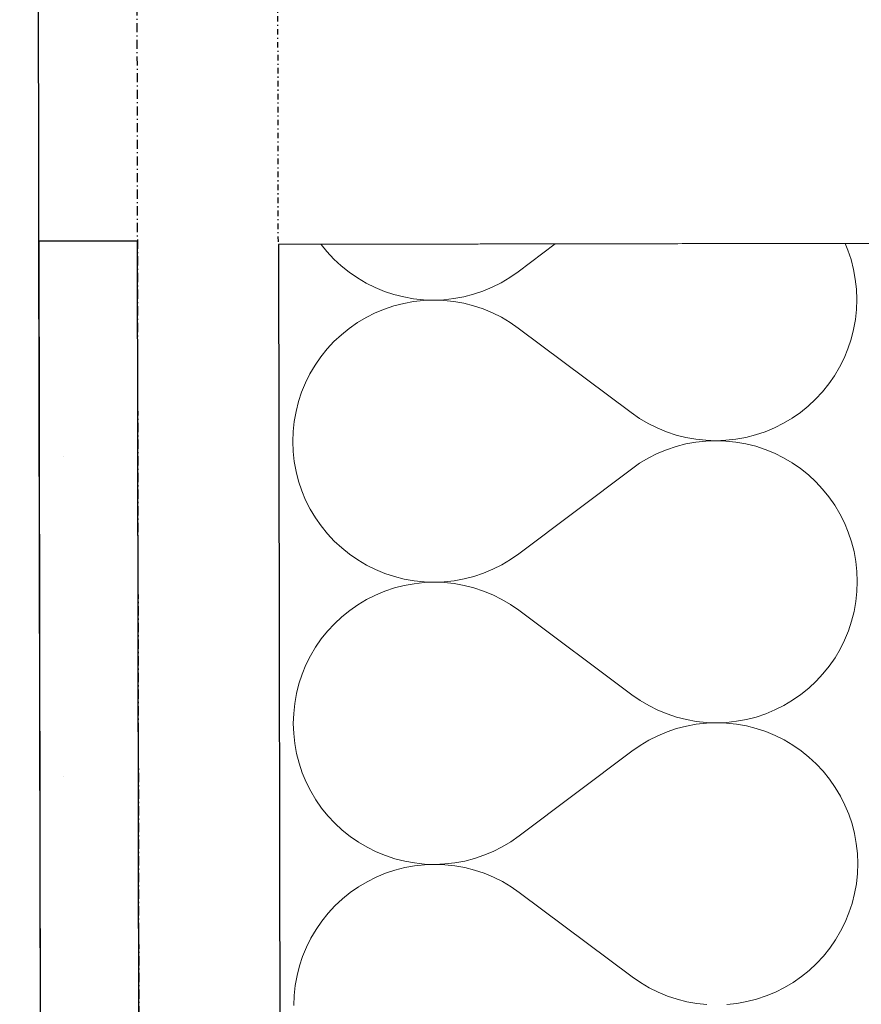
# Model space of a CAD drawing. Header units: millimetres. Extents: x -28761 to 4793, y -4271 to 20239.
# Tile 199 of 256: x -11212 to -10985, y 15181 to 15447. Entities that reach past the tile are written whole.
import ezdxf

# ---------------------------------------------------------------- set-up
doc = ezdxf.new("R2010")
doc.units = ezdxf.units.MM
doc.header["$MEASUREMENT"] = 0
for name, pattern in [('Wipeout_Contour', [1000, 0, -1000]), ('Čerchovaná M', [4.5, 2.5, -0.85, 0.3, -0.85]), ('Čerchovaná S', [3.5, 1.5, -0.85, 0.3, -0.85])]:
    doc.linetypes.add(name, pattern=pattern)
for name, color, linetype in [('5._POHLED ZÁPADNÍ_1_Konstrukce - nenosné', 7, 'Continuous'), ('5._POHLED ZÁPADNÍ_1_Nové_Konstrukce - nosné', 7, 'Continuous'), ('5._POHLED ZÁPADNÍ_1_Nové_Kresby a obrázky', 7, 'Continuous'), ('5._POHLED ZÁPADNÍ_1_Nové_Otvory – Dveře', 7, 'Continuous'), ('5._POHLED ZÁPADNÍ_1_Nové_Výplně - Povrchové', 7, 'Continuous'), ('5._POHLED ZÁPADNÍ_1_Nové_Výplně – Řezové', 7, 'Continuous'), ('5._POHLED ZÁPADNÍ_1_Nové_ZJEDNODUŠENÝ DVŮR', 7, 'Continuous')]:
    doc.layers.add(name, color=color, linetype=linetype)

# ---------------------------------------------------------------- blocks, each defined once
blk = doc.blocks.new('*X33', base_point=(-30186.65, -6515.26))
at = {"layer": '5._POHLED ZÁPADNÍ_1_Nové_Výplně – Řezové', "color": 21, "linetype": 'Continuous', "lineweight": 20, "true_color": 0xffaaaa}
for p, q in [((-11130.46, 15385.88), (-11128.87, 15383.91)), ((-11077.22, 15378.48), (-11067.25, 15385.99)), ((-10988.21, 15384.34), (-10988.95, 15386.13)), ((-11128.87, 15383.91), (-11127.01, 15381.92)), ((-10987.34, 15381.76), (-10988.21, 15384.34)), ((-11127.01, 15381.92), (-11125.02, 15380.07)), ((-10986.66, 15379.12), (-10987.34, 15381.76)), ((-11125.02, 15380.07), (-11122.9, 15378.37)), ((-11122.9, 15378.37), (-11120.66, 15376.83)), ((-11079.45, 15376.92), (-11077.22, 15378.48)), ((-10986.18, 15376.45), (-10986.66, 15379.12)), ((-11120.66, 15376.83), (-11118.31, 15375.44)), ((-11118.31, 15375.44), (-11115.88, 15374.23)), ((-11084.22, 15374.31), (-11081.79, 15375.53)), ((-11081.79, 15375.53), (-11079.45, 15376.92)), ((-10985.88, 15373.74), (-10986.18, 15376.45)), ((-11115.88, 15374.23), (-11113.36, 15373.19)), ((-11113.36, 15373.19), (-11110.78, 15372.34)), ((-11089.31, 15372.39), (-11086.73, 15373.26)), ((-11086.73, 15373.26), (-11084.22, 15374.31)), ((-10985.78, 15371.03), (-10985.88, 15373.74)), ((-11110.78, 15372.34), (-11108.14, 15371.67)), ((-11108.14, 15369.94), (-11110.77, 15369.27)), ((-11108.14, 15371.67), (-11105.46, 15371.2)), ((-11105.46, 15370.43), (-11108.14, 15369.94)), ((-11105.46, 15371.2), (-11102.76, 15370.91)), ((-11102.76, 15370.72), (-11105.46, 15370.43)), ((-11102.76, 15370.91), (-11100.04, 15370.82)), ((-11100.04, 15370.82), (-11102.76, 15370.72)), ((-11100.04, 15370.82), (-11097.32, 15370.93)), ((-11097.32, 15370.73), (-11100.04, 15370.82)), ((-11097.32, 15370.93), (-11094.62, 15371.22)), ((-11094.62, 15370.44), (-11097.32, 15370.73)), ((-11094.62, 15371.22), (-11091.94, 15371.71)), ((-11091.94, 15369.96), (-11094.62, 15370.44)), ((-11091.94, 15371.71), (-11089.31, 15372.39)), ((-11089.3, 15369.29), (-11091.94, 15369.96)), ((-10985.87, 15368.31), (-10985.78, 15371.03)), ((-11115.87, 15367.36), (-11118.3, 15366.14)), ((-11113.35, 15368.4), (-11115.87, 15367.36)), ((-11110.77, 15369.27), (-11113.35, 15368.4)), ((-11086.72, 15368.43), (-11089.3, 15369.29)), ((-11084.2, 15367.4), (-11086.72, 15368.43)), ((-11081.77, 15366.18), (-11084.2, 15367.4)), ((-10986.16, 15365.6), (-10985.87, 15368.31)), ((-11120.64, 15364.75), (-11122.87, 15363.19)), ((-11118.3, 15366.14), (-11120.64, 15364.75)), ((-11079.43, 15364.79), (-11081.77, 15366.18)), ((-11077.19, 15363.24), (-11079.43, 15364.79)), ((-10986.64, 15362.92), (-10986.16, 15365.6)), ((-11122.87, 15363.19), (-11124.98, 15361.48)), ((-11077.19, 15363.24), (-11046.68, 15340.44)), ((-10987.3, 15360.29), (-10986.64, 15362.92)), ((-11126.97, 15359.63), (-11128.82, 15357.63)), ((-11124.98, 15361.48), (-11126.97, 15359.63)), ((-10988.16, 15357.7), (-10987.3, 15360.29)), ((-11128.82, 15357.63), (-11130.53, 15355.51)), ((-10989.2, 15355.19), (-10988.16, 15357.7)), ((-11130.53, 15355.51), (-11132.08, 15353.27)), ((-10990.41, 15352.75), (-10989.2, 15355.19)), ((-11132.08, 15353.27), (-11133.46, 15350.93)), ((-10991.79, 15350.41), (-10990.41, 15352.75)), ((-11134.67, 15348.5), (-11135.71, 15345.98)), ((-11133.46, 15350.93), (-11134.67, 15348.5)), ((-10993.34, 15348.17), (-10991.79, 15350.41)), ((-11135.71, 15345.98), (-11136.57, 15343.4)), ((-10996.9, 15344.06), (-10995.05, 15346.05)), ((-10995.05, 15346.05), (-10993.34, 15348.17)), ((-11136.57, 15343.4), (-11137.23, 15340.76)), ((-10998.89, 15342.2), (-10996.9, 15344.06)), ((-11137.23, 15340.76), (-11137.71, 15338.08)), ((-11001, 15340.49), (-10998.89, 15342.2)), ((-11137.71, 15338.08), (-11138, 15335.38)), ((-11046.68, 15340.44), (-11044.44, 15338.89)), ((-11044.44, 15338.89), (-11042.1, 15337.51)), ((-11005.57, 15337.55), (-11003.23, 15338.94)), ((-11003.23, 15338.94), (-11001, 15340.49)), ((-11138, 15335.38), (-11138.09, 15332.66)), ((-11042.1, 15337.51), (-11039.67, 15336.29)), ((-11039.67, 15336.29), (-11037.15, 15335.25)), ((-11037.15, 15335.25), (-11034.57, 15334.39)), ((-11013.1, 15334.42), (-11010.52, 15335.28)), ((-11010.52, 15335.28), (-11008, 15336.33)), ((-11008, 15336.33), (-11005.57, 15337.55)), ((-11138.09, 15332.66), (-11137.99, 15329.94)), ((-11034.57, 15334.39), (-11031.93, 15333.72)), ((-11031.93, 15333.72), (-11029.25, 15333.24)), ((-11029.25, 15333.24), (-11026.55, 15332.96)), ((-11026.55, 15332.76), (-11029.25, 15332.46)), ((-11026.55, 15332.96), (-11023.83, 15332.86)), ((-11023.83, 15332.86), (-11026.55, 15332.76)), ((-11023.83, 15332.86), (-11021.11, 15332.96)), ((-11021.11, 15332.77), (-11023.83, 15332.86)), ((-11021.11, 15332.96), (-11018.41, 15333.26)), ((-11018.41, 15332.49), (-11021.11, 15332.77)), ((-11018.41, 15333.26), (-11015.73, 15333.74)), ((-11015.73, 15333.74), (-11013.1, 15334.42)), ((-11137.99, 15329.94), (-11137.69, 15327.24)), ((-11037.14, 15330.43), (-11039.65, 15329.38)), ((-11034.56, 15331.29), (-11037.14, 15330.43)), ((-11031.93, 15331.97), (-11034.56, 15331.29)), ((-11029.25, 15332.46), (-11031.93, 15331.97)), ((-11015.73, 15332.01), (-11018.41, 15332.49)), ((-11013.09, 15331.34), (-11015.73, 15332.01)), ((-11010.51, 15330.49), (-11013.09, 15331.34)), ((-11007.99, 15329.46), (-11010.51, 15330.49)), ((-11137.69, 15327.24), (-11137.21, 15324.56)), ((-11042.08, 15328.16), (-11044.42, 15326.76)), ((-11039.65, 15329.38), (-11042.08, 15328.16)), ((-11005.56, 15328.24), (-11007.99, 15329.46)), ((-11003.21, 15326.86), (-11005.56, 15328.24)), ((-11137.21, 15324.56), (-11136.53, 15321.93)), ((-11077.09, 15302.29), (-11046.65, 15325.2)), ((-11044.42, 15326.76), (-11046.65, 15325.2)), ((-11000.97, 15325.31), (-11003.21, 15326.86)), ((-10998.85, 15323.61), (-11000.97, 15325.31)), ((-11136.53, 15321.93), (-11135.66, 15319.35)), ((-10996.86, 15321.76), (-10998.85, 15323.61)), ((-11135.66, 15319.35), (-11134.62, 15316.83)), ((-10995, 15319.77), (-10996.86, 15321.76)), ((-10993.29, 15317.66), (-10995, 15319.77)), ((-11134.62, 15316.83), (-11133.4, 15314.4)), ((-10991.73, 15315.43), (-10993.29, 15317.66)), ((-11133.4, 15314.4), (-11132, 15312.07)), ((-10990.34, 15313.09), (-10991.73, 15315.43)), ((-11132, 15312.07), (-11130.45, 15309.84)), ((-10989.12, 15310.66), (-10990.34, 15313.09)), ((-11130.45, 15309.84), (-11128.74, 15307.72)), ((-10988.07, 15308.15), (-10989.12, 15310.66)), ((-11128.74, 15307.72), (-11126.88, 15305.73)), ((-10987.21, 15305.57), (-10988.07, 15308.15)), ((-11126.88, 15305.73), (-11124.88, 15303.88)), ((-11124.88, 15303.88), (-11122.76, 15302.18)), ((-10986.53, 15302.93), (-10987.21, 15305.57)), ((-11122.76, 15302.18), (-11120.52, 15300.64)), ((-11120.52, 15300.64), (-11118.18, 15299.25)), ((-11081.65, 15299.34), (-11079.32, 15300.73)), ((-11079.32, 15300.73), (-11077.09, 15302.29)), ((-10986.04, 15300.26), (-10986.53, 15302.93)), ((-11118.18, 15299.25), (-11115.74, 15298.04)), ((-11115.74, 15298.04), (-11113.23, 15297)), ((-11086.59, 15297.07), (-11084.08, 15298.12)), ((-11084.08, 15298.12), (-11081.65, 15299.34)), ((-10985.75, 15297.55), (-10986.04, 15300.26)), ((-11113.23, 15297), (-11110.65, 15296.15)), ((-11110.65, 15296.15), (-11108.01, 15295.48)), ((-11108.01, 15295.48), (-11105.33, 15295.01)), ((-11094.48, 15295.03), (-11091.81, 15295.52)), ((-11091.81, 15295.52), (-11089.17, 15296.2)), ((-11089.17, 15296.2), (-11086.59, 15297.07)), ((-10985.64, 15294.84), (-10985.75, 15297.55)), ((-11110.64, 15293.08), (-11113.22, 15292.21)), ((-11108, 15293.75), (-11110.64, 15293.08)), ((-11105.33, 15294.24), (-11108, 15293.75)), ((-11105.33, 15295.01), (-11102.62, 15294.72)), ((-11102.62, 15294.53), (-11105.33, 15294.24)), ((-11102.62, 15294.72), (-11099.9, 15294.63)), ((-11099.9, 15294.63), (-11102.62, 15294.53)), ((-11099.9, 15294.63), (-11097.19, 15294.74)), ((-11097.19, 15294.54), (-11099.9, 15294.63)), ((-11097.19, 15294.74), (-11094.48, 15295.03)), ((-11094.48, 15294.25), (-11097.19, 15294.54)), ((-11091.8, 15293.77), (-11094.48, 15294.25)), ((-11089.17, 15293.1), (-11091.8, 15293.77)), ((-11086.58, 15292.24), (-11089.17, 15293.1)), ((-10985.74, 15292.12), (-10985.64, 15294.84)), ((-11115.73, 15291.17), (-11118.16, 15289.95)), ((-11113.22, 15292.21), (-11115.73, 15291.17)), ((-11084.07, 15291.21), (-11086.58, 15292.24)), ((-11081.64, 15289.99), (-11084.07, 15291.21)), ((-11079.29, 15288.6), (-11081.64, 15289.99)), ((-10986.02, 15289.41), (-10985.74, 15292.12)), ((-11120.5, 15288.56), (-11122.73, 15287)), ((-11118.16, 15289.95), (-11120.5, 15288.56)), ((-11077.06, 15287.05), (-11079.29, 15288.6)), ((-10986.5, 15286.73), (-10986.02, 15289.41)), ((-11124.85, 15285.29), (-11126.84, 15283.44)), ((-11122.73, 15287), (-11124.85, 15285.29)), ((-11077.06, 15287.05), (-11046.54, 15264.25)), ((-10987.17, 15284.1), (-10986.5, 15286.73)), ((-11126.84, 15283.44), (-11128.69, 15281.44)), ((-10988.02, 15281.51), (-10987.17, 15284.1)), ((-11128.69, 15281.44), (-11130.39, 15279.32)), ((-10989.06, 15279), (-10988.02, 15281.51)), ((-11131.94, 15277.08), (-11133.33, 15274.74)), ((-11130.39, 15279.32), (-11131.94, 15277.08)), ((-10990.27, 15276.56), (-10989.06, 15279)), ((-11133.33, 15274.74), (-11134.54, 15272.31)), ((-10993.21, 15271.98), (-10991.66, 15274.22)), ((-10991.66, 15274.22), (-10990.27, 15276.56)), ((-11134.54, 15272.31), (-11135.58, 15269.79)), ((-10994.91, 15269.86), (-10993.21, 15271.98)), ((-11135.58, 15269.79), (-11136.43, 15267.21)), ((-10996.76, 15267.87), (-10994.91, 15269.86)), ((-11136.43, 15267.21), (-11137.1, 15264.57)), ((-10998.75, 15266.01), (-10996.76, 15267.87)), ((-11137.1, 15264.57), (-11137.58, 15261.89)), ((-11046.54, 15264.25), (-11044.31, 15262.7)), ((-11003.1, 15262.75), (-11000.87, 15264.3)), ((-11000.87, 15264.3), (-10998.75, 15266.01)), ((-11137.58, 15261.89), (-11137.86, 15259.19)), ((-11044.31, 15262.7), (-11041.96, 15261.32)), ((-11041.96, 15261.32), (-11039.53, 15260.1)), ((-11007.87, 15260.14), (-11005.44, 15261.36)), ((-11005.44, 15261.36), (-11003.1, 15262.75)), ((-11137.86, 15259.19), (-11137.96, 15256.47)), ((-11039.53, 15260.1), (-11037.02, 15259.06)), ((-11037.02, 15259.06), (-11034.43, 15258.2)), ((-11034.43, 15258.2), (-11031.8, 15257.53)), ((-11015.6, 15257.55), (-11012.96, 15258.23)), ((-11012.96, 15258.23), (-11010.38, 15259.09)), ((-11010.38, 15259.09), (-11007.87, 15260.14)), ((-11137.96, 15256.47), (-11137.85, 15253.75)), ((-11031.79, 15255.78), (-11034.43, 15255.1)), ((-11031.8, 15257.53), (-11029.12, 15257.05)), ((-11029.12, 15256.27), (-11031.79, 15255.78)), ((-11029.12, 15257.05), (-11026.41, 15256.77)), ((-11026.41, 15256.57), (-11029.12, 15256.27)), ((-11026.41, 15256.77), (-11023.7, 15256.67)), ((-11023.7, 15256.67), (-11026.41, 15256.57)), ((-11023.7, 15256.67), (-11020.98, 15256.77)), ((-11020.98, 15256.58), (-11023.7, 15256.67)), ((-11020.98, 15256.77), (-11018.27, 15257.07)), ((-11018.27, 15256.3), (-11020.98, 15256.58)), ((-11018.27, 15257.07), (-11015.6, 15257.55)), ((-11015.59, 15255.82), (-11018.27, 15256.3)), ((-11012.95, 15255.15), (-11015.59, 15255.82)), ((-11137.85, 15253.75), (-11137.56, 15251.05)), ((-11039.52, 15253.19), (-11041.95, 15251.96)), ((-11037.01, 15254.24), (-11039.52, 15253.19)), ((-11034.43, 15255.1), (-11037.01, 15254.24)), ((-11010.37, 15254.3), (-11012.95, 15255.15)), ((-11007.86, 15253.27), (-11010.37, 15254.3)), ((-11005.42, 15252.05), (-11007.86, 15253.27)), ((-11137.56, 15251.05), (-11137.07, 15248.37)), ((-11044.28, 15250.57), (-11046.51, 15249.01)), ((-11041.95, 15251.96), (-11044.28, 15250.57)), ((-11003.08, 15250.67), (-11005.42, 15252.05)), ((-11000.84, 15249.12), (-11003.08, 15250.67)), ((-11137.07, 15248.37), (-11136.39, 15245.74)), ((-11076.95, 15226.1), (-11046.51, 15249.01)), ((-10998.72, 15247.42), (-11000.84, 15249.12)), ((-11136.39, 15245.74), (-11135.53, 15243.16)), ((-10996.72, 15245.57), (-10998.72, 15247.42)), ((-10994.86, 15243.58), (-10996.72, 15245.57)), ((-11135.53, 15243.16), (-11134.48, 15240.64)), ((-10993.15, 15241.47), (-10994.86, 15243.58)), ((-11134.48, 15240.64), (-11133.26, 15238.21)), ((-10991.6, 15239.24), (-10993.15, 15241.47)), ((-11133.26, 15238.21), (-11131.87, 15235.88)), ((-10990.2, 15236.9), (-10991.6, 15239.24)), ((-10988.98, 15234.47), (-10990.2, 15236.9)), ((-11131.87, 15235.88), (-11130.31, 15233.65)), ((-10987.94, 15231.96), (-10988.98, 15234.47)), ((-11130.31, 15233.65), (-11128.6, 15231.53)), ((-11128.6, 15231.53), (-11126.74, 15229.54)), ((-10987.07, 15229.38), (-10987.94, 15231.96)), ((-11126.74, 15229.54), (-11124.75, 15227.69)), ((-10986.39, 15226.74), (-10987.07, 15229.38)), ((-11124.75, 15227.69), (-11122.63, 15225.99)), ((-10985.91, 15224.07), (-10986.39, 15226.74)), ((-11122.63, 15225.99), (-11120.39, 15224.44)), ((-11120.39, 15224.44), (-11118.04, 15223.06)), ((-11081.52, 15223.15), (-11079.18, 15224.54)), ((-11079.18, 15224.54), (-11076.95, 15226.1)), ((-10985.61, 15221.36), (-10985.91, 15224.07)), ((-11118.04, 15223.06), (-11115.61, 15221.85)), ((-11115.61, 15221.85), (-11113.09, 15220.81)), ((-11089.04, 15220.01), (-11086.46, 15220.88)), ((-11086.46, 15220.88), (-11083.95, 15221.93)), ((-11083.95, 15221.93), (-11081.52, 15223.15)), ((-10985.51, 15218.64), (-10985.61, 15221.36)), ((-11113.09, 15220.81), (-11110.51, 15219.96)), ((-11110.51, 15219.96), (-11107.87, 15219.29)), ((-11107.87, 15219.29), (-11105.19, 15218.82)), ((-11105.19, 15218.82), (-11102.49, 15218.53)), ((-11102.49, 15218.34), (-11105.19, 15218.05)), ((-11102.49, 15218.53), (-11099.77, 15218.44)), ((-11099.77, 15218.44), (-11102.49, 15218.34)), ((-11099.77, 15218.44), (-11097.05, 15218.55)), ((-11097.05, 15218.35), (-11099.77, 15218.44)), ((-11097.05, 15218.55), (-11094.35, 15218.84)), ((-11094.35, 15218.06), (-11097.05, 15218.35)), ((-11094.35, 15218.84), (-11091.67, 15219.33)), ((-11091.67, 15219.33), (-11089.04, 15220.01)), ((-10985.6, 15215.93), (-10985.51, 15218.64)), ((-11113.08, 15216.02), (-11115.6, 15214.98)), ((-11110.5, 15216.89), (-11113.08, 15216.02)), ((-11107.87, 15217.56), (-11110.5, 15216.89)), ((-11105.19, 15218.05), (-11107.87, 15217.56)), ((-11091.67, 15217.58), (-11094.35, 15218.06)), ((-11089.03, 15216.91), (-11091.67, 15217.58)), ((-11086.45, 15216.05), (-11089.03, 15216.91)), ((-11083.93, 15215.01), (-11086.45, 15216.05)), ((-10985.89, 15213.22), (-10985.6, 15215.93)), ((-11118.03, 15213.76), (-11120.37, 15212.37)), ((-11115.6, 15214.98), (-11118.03, 15213.76)), ((-11081.5, 15213.8), (-11083.93, 15215.01)), ((-11079.16, 15212.41), (-11081.5, 15213.8)), ((-10986.37, 15210.54), (-10985.89, 15213.22)), ((-11122.6, 15210.81), (-11124.71, 15209.1)), ((-11120.37, 15212.37), (-11122.6, 15210.81)), ((-11076.92, 15210.86), (-11079.16, 15212.41)), ((-11076.92, 15210.86), (-11046.41, 15188.06)), ((-10987.03, 15207.91), (-10986.37, 15210.54)), ((-11124.71, 15209.1), (-11126.7, 15207.25)), ((-10987.89, 15205.32), (-10987.03, 15207.91)), ((-11128.55, 15205.25), (-11130.26, 15203.13)), ((-11126.7, 15207.25), (-11128.55, 15205.25)), ((-10988.93, 15202.81), (-10987.89, 15205.32)), ((-11130.26, 15203.13), (-11131.81, 15200.89)), ((-10990.14, 15200.37), (-10988.93, 15202.81)), ((-11131.81, 15200.89), (-11133.19, 15198.55)), ((-10991.52, 15198.03), (-10990.14, 15200.37)), ((-11133.19, 15198.55), (-11134.4, 15196.12)), ((-10993.07, 15195.79), (-10991.52, 15198.03)), ((-11134.4, 15196.12), (-11135.44, 15193.6)), ((-10994.78, 15193.67), (-10993.07, 15195.79)), ((-11135.44, 15193.6), (-11136.3, 15191.02)), ((-10998.62, 15189.82), (-10996.63, 15191.68)), ((-10996.63, 15191.68), (-10994.78, 15193.67)), ((-11136.3, 15191.02), (-11136.96, 15188.38)), ((-11000.73, 15188.11), (-10998.62, 15189.82)), ((-11136.96, 15188.38), (-11137.44, 15185.7)), ((-11046.41, 15188.06), (-11044.17, 15186.51)), ((-11044.17, 15186.51), (-11041.83, 15185.12)), ((-11005.3, 15185.17), (-11002.96, 15186.56)), ((-11002.96, 15186.56), (-11000.73, 15188.11)), ((-11137.44, 15185.7), (-11137.73, 15183)), ((-11041.83, 15185.12), (-11039.4, 15183.91)), ((-11039.4, 15183.91), (-11036.88, 15182.87)), ((-11010.24, 15182.9), (-11007.73, 15183.95)), ((-11007.73, 15183.95), (-11005.3, 15185.17)), ((-11137.73, 15183), (-11137.82, 15180.28)), ((-11036.88, 15182.87), (-11034.3, 15182.01)), ((-11034.3, 15182.01), (-11031.66, 15181.34)), ((-11031.66, 15181.34), (-11028.98, 15180.86)), ((-11018.14, 15180.88), (-11015.46, 15181.36)), ((-11015.46, 15181.36), (-11012.83, 15182.04)), ((-11012.83, 15182.04), (-11010.24, 15182.9)), ((-11028.98, 15180.86), (-11026.28, 15180.58)), ((-11020.84, 15180.58), (-11018.14, 15180.88))]:
    blk.add_line(p, q, dxfattribs=at)

msp = doc.modelspace()

# ---------------------------------------------------------------- wipeouts: each hides what was drawn before it
at = {"color": 254, "linetype": 'Wipeout_Contour', "lineweight": 0, "ltscale": 75244.729442}
msp.add_wipeout([(-11180.05, 15386.87), (-11206.66, 15386.82), (-11205.64, 14849.2), (-11179.04, 14849.25)], dxfattribs=at).dxf.layer = '5._POHLED ZÁPADNÍ_1_Nové_Výplně – Řezové'
at = {"color": 254, "linetype": 'Wipeout_Contour', "lineweight": 0, "ltscale": 74931.014029}
msp.add_wipeout([(-10982, 15386.14), (-11142, 15385.86), (-11141.04, 14848.24), (-10981.04, 14848.52)], dxfattribs=at).dxf.layer = '5._POHLED ZÁPADNÍ_1_Nové_Výplně – Řezové'

# ---------------------------------------------------------------- next in the draw order: hatches: boundary and pattern name
at = {"layer": '5._POHLED ZÁPADNÍ_1_Nové_Výplně – Řezové', "linetype": 'Continuous', "lineweight": 20, "true_color": 0xffaaaa}
h = msp.add_hatch(dxfattribs=at)
h.set_pattern_fill('Omítka_01_0001', color=21, style=0, pattern_type=2)
h.set_pattern_definition([(0, (0, 0), (0, 86.60254), [0, -50]), (0, (25, 43.3), (0, 86.60254), [0, -50])])
h.paths.add_polyline_path([(-11180.05, 15386.87), (-11206.66, 15386.82), (-11205.64, 14849.2), (-11179.04, 14849.25)])

# ---------------------------------------------------------------- next in the draw order: linework, layer by layer
at = {"layer": '5._POHLED ZÁPADNÍ_1_Nové_Konstrukce - nosné', "color": 1, "linetype": 'Continuous', "lineweight": 25}
msp.add_line((-10802, 15386.46), (-11142, 15385.86), dxfattribs=at)
at = {"layer": '5._POHLED ZÁPADNÍ_1_Nové_Konstrukce - nosné', "color": 1, "linetype": 'Continuous', "lineweight": 25, "flags": 128}
msp.add_lwpolyline([(-11142, 15385.86), (-11141.04, 14848.24)], dxfattribs=at)
at = {"layer": '5._POHLED ZÁPADNÍ_1_Nové_Kresby a obrázky', "color": 1, "linetype": 'Čerchovaná S', "lineweight": 25}
msp.add_line((-11142, 15386.53), (-11143.86, 16436.53), dxfattribs=at)
at = {"layer": '5._POHLED ZÁPADNÍ_1_Nové_Otvory – Dveře', "color": 1, "linetype": 'Continuous', "lineweight": 25}
msp.add_line((-10802, 15386.46), (-11142, 15385.86), dxfattribs=at)
at = {"layer": '5._POHLED ZÁPADNÍ_1_Nové_ZJEDNODUŠENÝ DVŮR', "color": 1, "linetype": 'Continuous', "lineweight": 25}
msp.add_line((-11179.04, 14849.25), (-11180.05, 15386.87), dxfattribs=at)
at = {"layer": '5._POHLED ZÁPADNÍ_1_Nové_ZJEDNODUŠENÝ DVŮR', "color": 1, "linetype": 'Čerchovaná M', "lineweight": 25, "flags": 128}
msp.add_lwpolyline([(-11172.89, 11631.66), (-11185.11, 18095.79)], dxfattribs=at)

# ---------------------------------------------------------------- next in the draw order: block references
at = {"layer": '5._POHLED ZÁPADNÍ_1_Konstrukce - nenosné', "color": 9, "linetype": 'Continuous', "lineweight": 13}
msp.add_blockref('*X33', (-30186.65, -6515.26), dxfattribs=at)

# ---------------------------------------------------------------- next in the draw order: wipeouts: each hides what was drawn before it
at = {"color": 254, "linetype": 'Wipeout_Contour', "lineweight": 0, "ltscale": 58725.541241}
msp.add_wipeout([(-11211.85, 18097.72), (-11199.63, 11631.61), (-11211.78, 18097.72)], dxfattribs=at).dxf.layer = '5._POHLED ZÁPADNÍ_1_Nové_Výplně - Povrchové'

# ---------------------------------------------------------------- next in the draw order: linework, layer by layer
at = {"layer": '5._POHLED ZÁPADNÍ_1_Nové_Otvory – Dveře', "color": 1, "linetype": 'Continuous', "lineweight": 25}
msp.add_line((-11206.66, 15386.82), (-11180.05, 15386.87), dxfattribs=at)
at = {"layer": '5._POHLED ZÁPADNÍ_1_Nové_ZJEDNODUŠENÝ DVŮR', "color": 1, "linetype": 'Continuous', "lineweight": 25}
for p, q in [((-11206.66, 15386.82), (-11180.05, 15386.87)), ((-11205.64, 14849.2), (-11206.66, 15386.82))]:
    msp.add_line(p, q, dxfattribs=at)
at = {"layer": '5._POHLED ZÁPADNÍ_1_Nové_ZJEDNODUŠENÝ DVŮR', "color": 1, "linetype": 'Continuous', "lineweight": 25, "flags": 128}
msp.add_lwpolyline([(-11211.85, 18097.72), (-11199.63, 11631.61)], dxfattribs=at)

doc.saveas('drawing.dxf')
